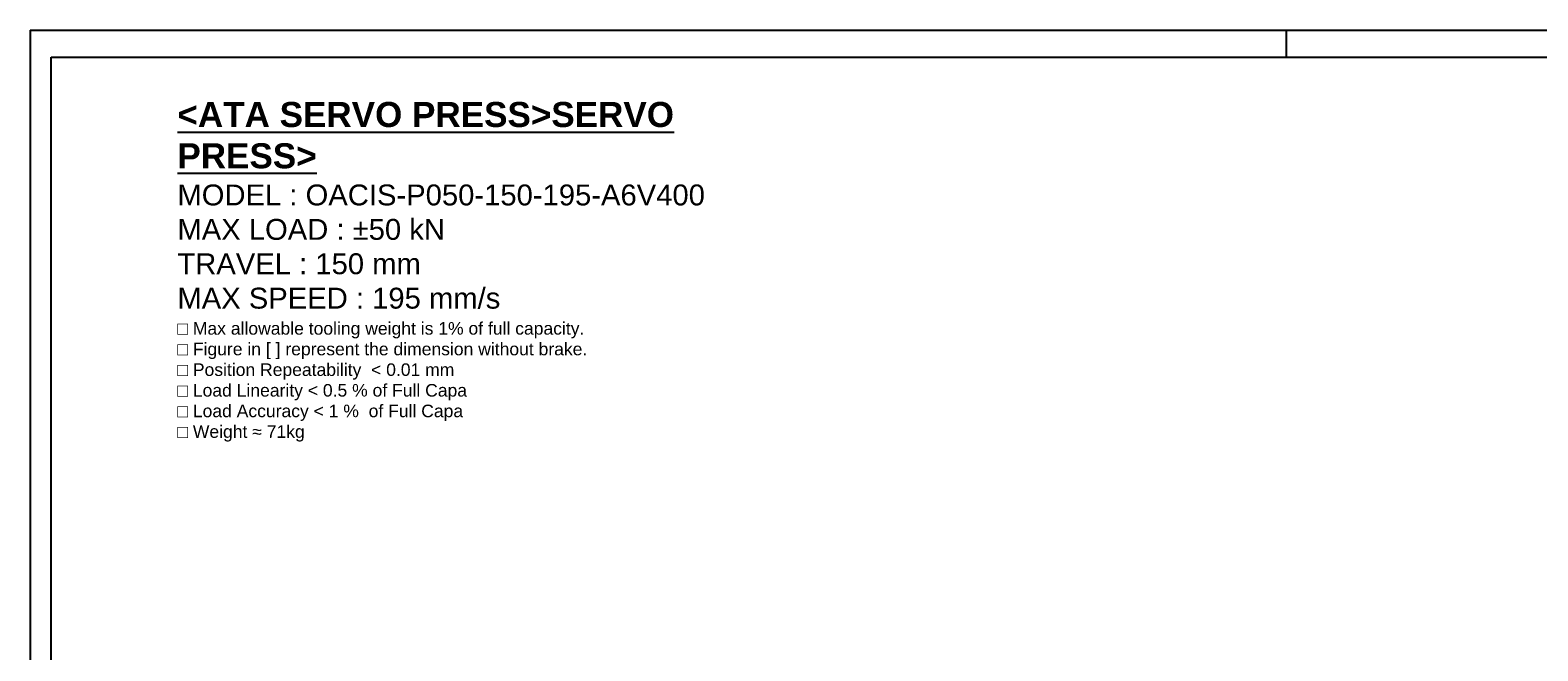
# Model space of a CAD drawing. Extents: x 0 to 1685, y -10 to 1188.
# Tile 6 of 24: x 0 to 1010, y 772 to 1188. Entities that reach past the tile are written whole.
import ezdxf

# ---------------------------------------------------------------- set-up
doc = ezdxf.new("R2010")
doc.units = 0
doc.header["$LTSCALE"] = 25.4
doc.layers.get('0').update_dxf_attribs({"linetype": 'CONTINUOUS'})
doc.layers.add('ATA-TEXT', color=7, linetype='CONTINUOUS', lineweight=25)
doc.styles.add('주 문자 (ISO)', font='arial.ttf')

# ---------------------------------------------------------------- blocks, each defined once
blk = doc.blocks.new('ata-Border-A1-002')
at = {"color": 253, "ltscale": 0.5}
for p, q in [((0, 594), (841, 594)), ((0, 594), (0, 0)), ((420.5, 594), (420.5, 585))]:
    blk.add_line(p, q, dxfattribs=at)
blk.add_line((7, 585), (834, 585))
at = {"ltscale": 0.5}
blk.add_line((7, 9), (7, 585), dxfattribs=at)

msp = doc.modelspace()

# ---------------------------------------------------------------- block references
at = {"xscale": 2, "yscale": 2, "zscale": 2}
msp.add_blockref('ata-Border-A1-002', (0, 0), dxfattribs=at)

# ---------------------------------------------------------------- texts
at = {"layer": 'ATA-TEXT', "color": 7, "insert": (98.6067121, 1139.8967229), "char_height": 4.9, "width": 390.057250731, "attachment_point": 1, "line_spacing_factor": 0.987388, "style": '주 문자 (ISO)'}
msp.add_mtext('{\\fArial|b1|i0|c129|p34;\\H3.42860x;\\L<ATA SERVO PRESS>SERVO PRESS>}\\P{\\fArial|b0|i0|c129|p34;\\H2.85705x;MODEL : OACIS-P050-150-195-A6V400 }\\P{\\fArial|b0|i0|c129|p34;\\H2.85705x;MAX LOAD : ±50 kN}\\P{\\fArial|b0|i0|c129|p34;\\H2.85705x;TRAVEL : 150 mm}\\P{\\fArial|b0|i0|c129|p34;\\H2.85705x;MAX SPEED : 195 mm/s}\\P{\\fArial|b0|i0|c129|p34;\\H1.71423x;□ Max allowable tooling weight is 1% of full capacity.}\\P{\\fArial|b0|i0|c129|p34;\\H1.71423x;□ Figure in [ ] represent the dimension without brake.}\\P{\\fArial|b0|i0|c129|p34;\\H1.71423x;□ Position Repeatability  }{\\fArial|b0|i0|c129|p34;\\H1.71423x;<}{\\fArial|b0|i0|c129|p34;\\H1.71423x; 0.01 mm}\\P{\\fArial|b0|i0|c129|p34;\\H1.71423x;□ Load Linearity }{\\fArial|b0|i0|c129|p34;\\H1.71423x;<}{\\fArial|b0|i0|c129|p34;\\H1.71423x; 0.5 % of Full Capa}\\P{\\fArial|b0|i0|c129|p34;\\H1.71423x;□ Load Accuracy }{\\fArial|b0|i0|c129|p34;\\H1.71423x;<}{\\fArial|b0|i0|c129|p34;\\H1.71423x; 1 %  of Full Capa}\\P{\\fArial|b0|i0|c129|p34;\\H1.71423x;□ Weight ≈ 71kg}', dxfattribs=at)

doc.saveas('drawing.dxf')
